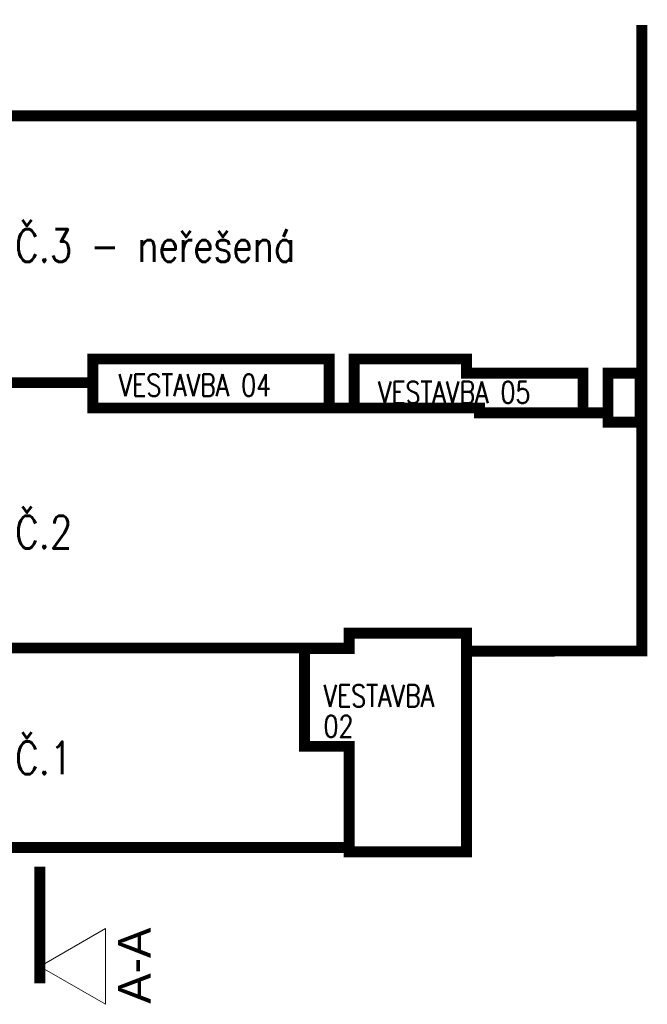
# Model space of a CAD drawing. Header units: millimetres. Extents: x -485339 to 350584, y -1189936 to 0.
# Tile 221 of 256: x -231822 to -174200, y -660989 to -570618. Entities that reach past the tile are written whole.
import ezdxf

# ---------------------------------------------------------------- set-up
doc = ezdxf.new("R2010")
doc.units = ezdxf.units.MM
doc.header["$LTSCALE"] = 10
doc.linetypes.add('DASHDOT', pattern=[25.4, 12.7, -6.35, 0, -6.35])
doc.layers.add('St_popis', color=250, linetype='Continuous', lineweight=18)
doc.styles.add('Andy', font='arial.ttf')
doc.styles.get("Standard").update_dxf_attribs({"font": 'simplex.shx', "width": 0.8})

# ---------------------------------------------------------------- blocks, each defined once
blk = doc.blocks.new('G$CFB1E5EF5')
at = {"layer": 'St_popis', "const_width": 1000}
for points in [[(0, 0), (-100, -74969), (69950, -74969), (69950, -75369), (80730, -75369), (80730, -56950), (96829, -56937), (96829, 505)], [(96829, -7816), (0, -7816)], [(46420, -32308), (38590, -32314)], [(70420, -34634), (68120, -34634)], [(91420, -35084), (93720, -35084)], [(80730, -56950), (80730, -55309), (69950, -55309), (69950, -56709), (65850, -56709)], [(69950, -56659), (30510, -56659)], [(65850, -56709), (65850, -65689), (69950, -65689), (69950, -74969)]]:
    blk.add_lwpolyline(points, dxfattribs=at)
for points in [[(46420, -34634), (68120, -34634), (68120, -30134), (46420, -30134)], [(70420, -30134), (80730, -30134), (80730, -31434), (91420, -31434), (91420, -35084), (81920, -35084), (81920, -34634), (70420, -34634)], [(93720, -35934), (96679, -35934), (96679, -31434), (93720, -31434)]]:
    blk.add_lwpolyline(points, close=True, dxfattribs=at)
at = {"layer": 'St_popis', "linetype": 'DASHDOT', "ltscale": 25, "const_width": 1000}
blk.add_lwpolyline([(41551, -87434), (41551, -76739)], dxfattribs=at)
at = {"layer": 'St_popis'}
blk.add_lwpolyline([(41551, -85887), (47578, -82407), (47578, -89367)], close=True, dxfattribs=at)
at = {"layer": 'St_popis', "width": 0.8}
for s, height, p in [('HALA Č.3 - neřešená', 3000, (29932, -21224)), ('VESTAVBA 04', 2000, (48803, -33539)), ('VESTAVBA 05', 2000, (72601, -34204)), ('HALA Č.2', 3000, (29932, -47522)), ('VESTAVBA', 2000, (67609, -62054)), ('02', 2000, (67609, -64849)), ('HALA Č.1', 3000, (29932, -68252))]:
    blk.add_text(s, height=height, dxfattribs=at).set_placement(p)
at = {"layer": 'St_popis', "style": 'Andy'}
blk.add_text('A-A', height=3000, rotation=90, dxfattribs=at).set_placement((51730, -89313))

msp = doc.modelspace()

# ---------------------------------------------------------------- block references
at = {"layer": 'St_popis'}
msp.add_blockref('G$CFB1E5EF5', (-271528.3, -571622.8), dxfattribs=at)

doc.saveas('drawing.dxf')
